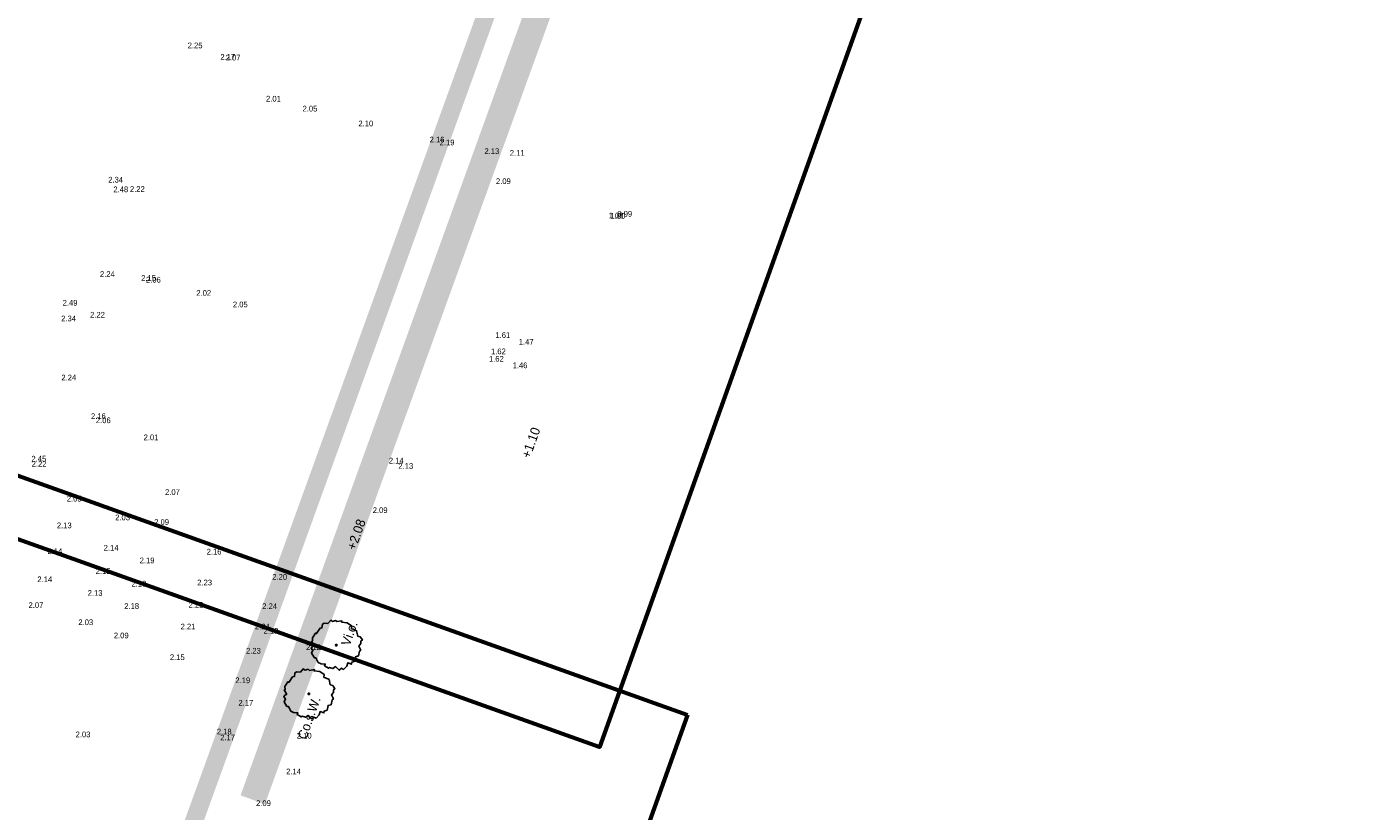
# Model space of a CAD drawing. Header units: metres. Extents: x 132707 to 140183, y 449708 to 457222.
# Tile 20 of 29: x 136673 to 136724, y 454113 to 454143. Entities that reach past the tile are written whole.
import ezdxf

# ---------------------------------------------------------------- set-up
doc = ezdxf.new("R2010")
doc.units = ezdxf.units.M
doc.layers.add('-DR-alg-bladkaders viewports', color=7, linetype='Continuous', lineweight=60)
for name, color, linetype in [('-DR-bs-txt-hoogtemaat', 253, 'Continuous'), ('-DR-nw-gr-solitaire heester', 96, 'Continuous'), ('-DR-nw-gr-text', 2, 'Continuous')]:
    doc.layers.add(name, color=color, linetype=linetype)
doc.layers.add('-DR-nw-gr-arc-gras', color=7, linetype='Continuous', true_color=0x8ebf73)
doc.styles.add('Drong', font='txt', dxfattribs={"height": 1.8})
pattern_1 = [(115.335625, (136636.36562, 453727.95952), (-0.335521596, -0.158855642), [0.09, -0.2812275]), (205.335625, (136636.36562, 453727.95952), (0.158855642, -0.335521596), [0.09, -0.2812275])]

# ---------------------------------------------------------------- blocks, each defined once
blk = doc.blocks.new('Solitaire heester')
blk.add_lwpolyline([(-1.74, -4.39), (-2.17, -3.93), (-2.48, -4.01), (-2.46, -3.24), (-3.11, -3.27), (-3.94, -2.9), (-3.87, -2.45), (-4.36, -2.18), (-4.24, -1.82), (-3.95, -1.28), (-4.47, -0.92), (-4.5, -0.25), (-4.69, -0.11), (-4.52, 0.79), (-4.17, 0.75), (-4.41, 1.52), (-4.33, 2.13), (-3.64, 2.85), (-3.73, 3.15), (-3.09, 3.94), (-2.46, 3.91), (-2.21, 4.36), (-1.73, 4.2), (-1.54, 3.97), (-0.89, 4.71), (-0.77, 4.61), (-0.25, 4.81), (0.84, 4.58), (0.75, 4.39), (2.04, 4.06), (2.2, 3.75), (2.89, 3.89), (3.19, 3.6), (3.37, 2.95), (4.16, 2.63), (4.07, 2.21), (4.43, 1.72), (4.31, 1.42), (4.76, 0.57), (4.52, 0.55), (4.77, -0.52), (4.52, -1.49), (3.98, -1.68), (4.02, -2.01), (3.93, -2.75), (3.06, -3.31), (3.1, -3.8), (2.65, -4.42), (2.35, -4.23), (1.88, -4.37), (1.33, -4.18), (0.7, -4.79), (0.41, -4.64), (-0.51, -4.75), (-0.85, -4.27), (-1.48, -4.4), (-1.74, -4.39)])
blk.add_circle((0, 0), 0.15)

msp = doc.modelspace()

# ---------------------------------------------------------------- hatches: boundary and pattern name
at = {"layer": '-DR-nw-gr-arc-gras', "transparency": 33554687}
h = msp.add_hatch(dxfattribs=at)
h.set_pattern_fill('AGR-BOLLEN', color=256, scale=0.15, pattern_type=2)
h.set_pattern_definition(pattern_1)
edge = h.paths.add_edge_path()
edge.add_arc((11815580.016, -3784284.907), 12424198.771, 160.0566581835, 160.0569484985, ccw=False)
edge.add_line((136455.782, 453494.254), (136455.124, 453494.493))
edge.add_line((136455.124, 453494.493), (136433.813, 453435.768))
edge.add_line((136433.813, 453435.768), (136432.179, 453431.255))
edge.add_line((136432.179, 453431.255), (136431.678, 453429.87))
edge.add_line((136431.678, 453429.87), (136432.336, 453429.631))
edge.add_line((136432.336, 453429.631), (136434.309, 453435.077))
h = msp.add_hatch(dxfattribs=at)
h.set_pattern_fill('AGR-BOLLEN', color=256, scale=0.15, pattern_type=2)
h.set_pattern_definition(pattern_1)
h.paths.add_polyline_path([(136680.818, 454113.348), (136681.758, 454113.007), (136695.622, 454151.233), (136697.851, 454150.419), (136700.802, 454158.769), (136698.596, 454159.463), (136702.322, 454169.798, 0.003577), (136716.268, 454208.79, 0.003577), (136718.606, 454208.004, 0.003577), (136721.149, 454215.352, 0.003577), (136718.842, 454216.184, 0.003577), (136723.847, 454230.598), (136722.902, 454230.924, -0.003577), (136701.382, 454170.139)])
h = msp.add_hatch(dxfattribs=at)
h.set_pattern_fill('AGR-BOLLEN', color=256, scale=0.15, pattern_type=2)
h.set_pattern_definition(pattern_1)
h.paths.add_polyline_path([(136693.757, 454152.018), (136693.099, 454152.257), (136693.048, 454152.116), (136692.708, 454151.176), (136678.93, 454113.128), (136677.506, 454109.193), (136678.164, 454108.955), (136679.248, 454111.949)])

# ---------------------------------------------------------------- linework, layer by layer
at = {"layer": '-DR-alg-bladkaders viewports'}
for points in [[(136760.122, 454298.351), (136694.677, 454115.211), (136646.002, 454132.605), (136711.448, 454315.745)], [(136698.08, 454116.464), (136632.635, 453933.324), (136583.961, 453950.718), (136649.406, 454133.858)]]:
    msp.add_lwpolyline(points, close=True, dxfattribs=at)

# ---------------------------------------------------------------- block references
at = {"layer": '-DR-nw-gr-solitaire heester', "xscale": 0.2, "yscale": 0.2, "zscale": 0.2, "rotation": 70.17551579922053}
for p in [(136684.515, 454119.15), (136683.455, 454117.269)]:
    msp.add_blockref('Solitaire heester', p, dxfattribs=at)

# ---------------------------------------------------------------- texts
at = {"layer": '-DR-bs-txt-hoogtemaat', "style": 'Drong'}
for s, p in [('+1.10', (136691.996, 454126.334)), ('+2.08', (136685.252, 454122.79))]:
    msp.add_text(s, height=0.36, rotation=70.3356, dxfattribs=at).set_placement(p)
at = {"layer": '-DR-bs-txt-hoogtemaat', "color": 253, "char_height": 0.22, "attachment_point": 7, "style": 'Drong'}
for s, insert in [('2.25', (136678.777, 454142.2, 2.248)), ('2.17', (136680.041, 454141.76, 2.171)), ('2.07', (136680.243, 454141.73, 2.071)), ('2.01', (136681.802, 454140.143, 2.009)), ('2.05', (136683.213, 454139.759, 2.053)), ('2.10', (136685.371, 454139.186, 2.101)), ('2.16', (136688.123, 454138.564, 2.16)), ('2.19', (136688.508, 454138.451, 2.189)), ('2.13', (136690.239, 454138.116, 2.129)), ('2.11', (136691.218, 454138.051, 2.113)), ('2.34', (136675.707, 454137.014, 2.336)), ('2.09', (136690.683, 454136.957, 2.087)), ('2.48', (136675.907, 454136.642, 2.482)), ('2.22', (136676.545, 454136.658, 2.215)), ('1.00', (136695.035, 454135.63, 1.002)), ('1.00', (136695.109, 454135.619, 0.997)), ('0.99', (136695.373, 454135.698, 0.994)), ('2.24', (136675.388, 454133.374, 2.242)), ('2.15', (136676.981, 454133.218, 2.152)), ('2.06', (136677.165, 454133.151, 2.062)), ('2.49', (136673.947, 454132.26, 2.49)), ('2.02', (136679.109, 454132.64, 2.023)), ('2.22', (136675.007, 454131.801, 2.218)), ('2.05', (136680.523, 454132.196, 2.051)), ('2.34', (136673.889, 454131.654, 2.337)), ('1.61', (136690.661, 454131.015, 1.613)), ('1.47', (136691.567, 454130.756, 1.468)), ('1.62', (136690.491, 454130.384, 1.622)), ('1.62', (136690.413, 454130.094, 1.622)), ('1.46', (136691.326, 454129.844, 1.463)), ('2.24', (136673.897, 454129.374, 2.238)), ('2.16', (136675.042, 454127.881, 2.156)), ('2.06', (136675.23, 454127.722, 2.058)), ('2.01', (136677.075, 454127.063, 2.005)), ('2.45', (136672.741, 454126.239, 2.451)), ('2.14', (136686.546, 454126.165, 2.144)), ('2.22', (136672.752, 454126.043, 2.222)), ('2.13', (136686.915, 454125.957, 2.132)), ('2.05', (136674.108, 454124.694, 2.045)), ('2.07', (136677.903, 454124.95, 2.065)), ('2.09', (136685.924, 454124.249, 2.09)), ('2.13', (136673.723, 454123.662, 2.134)), ('2.03', (136675.974, 454123.969, 2.03)), ('2.09', (136677.482, 454123.792, 2.089)), ('2.14', (136673.362, 454122.671, 2.14)), ('2.14', (136675.534, 454122.801, 2.139)), ('2.16', (136679.509, 454122.647, 2.163)), ('2.19', (136676.921, 454122.309, 2.186)), ('2.14', (136672.971, 454121.584, 2.137)), ('2.15', (136675.222, 454121.894, 2.145)), ('2.19', (136676.606, 454121.412, 2.191)), ('2.23', (136679.145, 454121.455, 2.225)), ('2.20', (136682.044, 454121.674, 2.196)), ('2.13', (136674.914, 454121.052, 2.133)), ('2.07', (136672.629, 454120.585, 2.067)), ('2.18', (136676.326, 454120.548, 2.181)), ('2.22', (136678.811, 454120.594, 2.223)), ('2.24', (136681.656, 454120.544, 2.244)), ('2.03', (136674.552, 454119.921, 2.029)), ('2.09', (136675.923, 454119.409, 2.094)), ('2.21', (136678.502, 454119.758, 2.205)), ('2.24', (136681.373, 454119.757, 2.236)), ('2.18', (136681.708, 454119.587, 2.179)), ('2.12', (136683.349, 454118.962, 2.124)), ('2.15', (136678.089, 454118.57, 2.149)), ('2.23', (136681.03, 454118.82, 2.226)), ('2.19', (136680.618, 454117.679, 2.187)), ('2.17', (136680.737, 454116.813, 2.173)), ('2.03', (136674.447, 454115.589, 2.031)), ('2.18', (136679.902, 454115.698, 2.179)), ('2.17', (136680.032, 454115.472, 2.173)), ('2.10', (136682.991, 454115.539, 2.102)), ('2.14', (136682.58, 454114.159, 2.144)), ('2.09', (136681.418, 454112.932, 2.086))]:
    msp.add_mtext(s, dxfattribs=dict(at, insert=insert))
at = {"layer": '-DR-nw-gr-text', "char_height": 0.36, "attachment_point": 1, "rotation": 70.3356, "style": 'Drong'}
for s, insert in [('Vi.o.', (136684.691, 454119.209, -2.029)), ('Co.s.W.', (136683.008, 454115.596, -2.029))]:
    msp.add_mtext_dynamic_manual_height_columns(s, width=2.13358, gutter_width=1.8, heights=[0], dxfattribs=dict(at, insert=insert))

doc.saveas('drawing.dxf')
